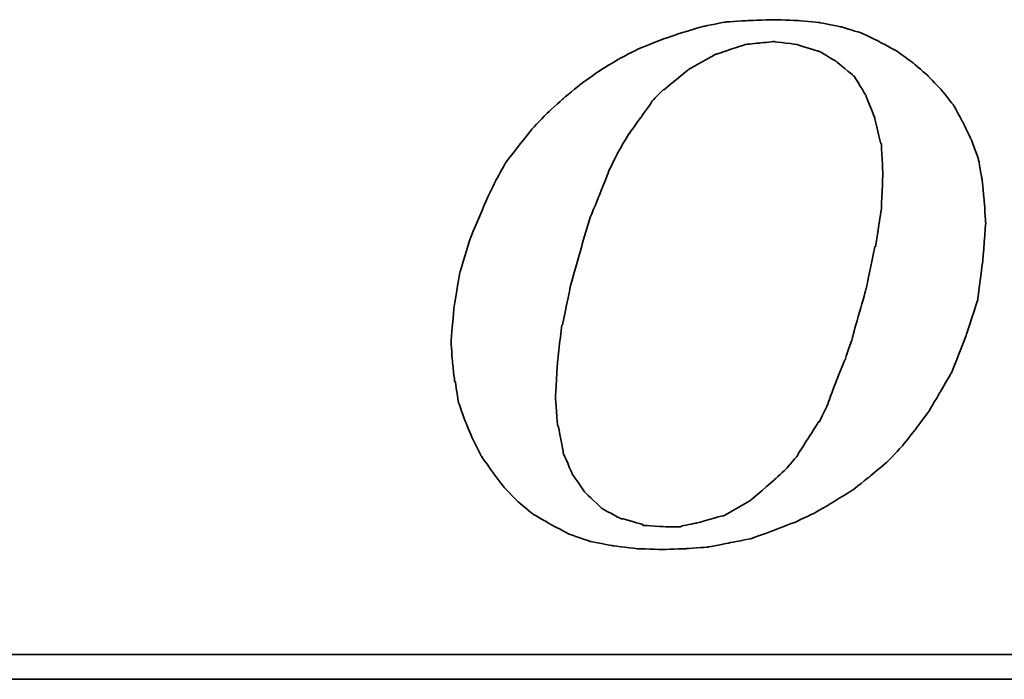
# Model space of a CAD drawing. Header units: millimetres. Extents: x 0 to 278, y 57 to 168.
# Tile 34 of 51: x 217.89 to 221.31, y 91.62 to 93.9. Entities that reach past the tile are written whole.
import ezdxf

# ---------------------------------------------------------------- set-up
doc = ezdxf.new("R2010")
doc.units = ezdxf.units.MM
doc.layers.add('DIM', color=4, linetype='Continuous')
doc.layers.add('layer 1', color=7, linetype='Continuous')

# ---------------------------------------------------------------- blocks, each defined once
blk = doc.blocks.new('TBI MOTION logo(完整正式版)')
at = {"layer": 'layer 1', "color": 22, "lineweight": 35}
for points, knots in [([(-11.34375, -6.98375), (-11.34375, -6.98375), (-10.91375, -7.43875), (-10.91375, -7.43875), (-10.91375, -7.43875), (-10.91375, -7.43875), (-10.38625, -7.87125), (-10.38625, -7.87125), (-10.38625, -7.87125), (-10.38625, -7.87125), (-9.81125, -8.20375), (-9.81125, -8.20375), (-9.81125, -8.20375), (-9.81125, -8.20375), (-9.21125, -8.51875), (-9.21125, -8.51875), (-9.21125, -8.51875), (-9.21125, -8.51875), (-8.51625, -8.75875), (-8.51625, -8.75875), (-8.51625, -8.75875), (-8.51625, -8.75875), (-7.77125, -8.90375), (-7.77125, -8.90375), (-7.77125, -8.90375), (-7.77125, -8.90375), (-6.97875, -8.99875), (-6.97875, -8.99875), (-6.97875, -8.99875), (-6.97875, -8.99875), (-6.14125, -9.02375), (-6.14125, -9.02375), (-6.14125, -9.02375), (-6.14125, -9.02375), (-5.37125, -8.99875), (-5.37125, -8.99875), (-5.37125, -8.99875), (-5.37125, -8.99875), (-4.65375, -8.94875), (-4.65375, -8.94875), (-4.65375, -8.94875), (-4.65375, -8.94875), (-3.93375, -8.80625), (-3.93375, -8.80625), (-3.93375, -8.80625), (-3.93375, -8.80625), (-3.21375, -8.66375), (-3.21375, -8.66375), (-3.21375, -8.66375), (-3.21375, -8.66375), (-2.49375, -8.39875), (-2.49375, -8.39875), (-2.49375, -8.39875), (-2.49375, -8.39875), (-1.79875, -8.13375), (-1.79875, -8.13375), (-1.79875, -8.13375), (-1.79875, -8.13375), (-1.17375, -7.84375), (-1.17375, -7.84375), (-1.17375, -7.84375), (-1.17375, -7.84375), (-0.52375, -7.46375), (-0.52375, -7.46375), (-0.52375, -7.46375), (-0.52375, -7.46375), (0.10124, -7.07875), (0.10124, -7.07875), (0.10124, -7.07875), (0.10124, -7.07875), (0.67625, -6.62375), (0.67625, -6.62375), (0.67625, -6.62375), (0.67625, -6.62375), (1.24874, -6.14375), (1.24874, -6.14375), (1.24874, -6.14375), (1.24874, -6.14375), (1.72874, -5.64125), (1.72874, -5.64125), (1.72874, -5.64125), (1.72874, -5.64125), (2.18624, -5.06375), (2.18624, -5.06375), (2.18624, -5.06375), (2.18624, -5.06375), (2.61625, -4.48874), (2.61625, -4.48874), (2.61625, -4.48874), (2.61625, -4.48874), (3.00125, -3.83874), (3.00125, -3.83874), (3.00125, -3.83874), (3.00125, -3.83874), (3.36124, -3.21374), (3.36124, -3.21374), (3.36124, -3.21374), (3.36124, -3.21374), (3.84374, -1.99125), (3.84374, -1.99125), (3.84374, -1.99125), (3.84374, -1.99125), (4.22625, -0.81875), (4.22625, -0.81875), (4.22625, -0.81875), (4.22625, -0.81875), (4.39125, 0.45624), (4.39125, 0.45624), (4.39125, 0.45624), (4.39125, 0.45624), (4.48874, 1.70124), (4.48874, 1.70124), (4.48874, 1.70124), (4.48874, 1.70124), (4.43874, 2.44625), (4.43874, 2.44625), (4.43874, 2.44625), (4.43874, 2.44625), (4.36874, 3.14125), (4.36874, 3.14125), (4.36874, 3.14125), (4.36874, 3.14125), (4.25125, 3.81125), (4.25125, 3.81125), (4.25125, 3.81125), (4.25125, 3.81125), (4.03124, 4.41125), (4.03124, 4.41125), (4.03124, 4.41125), (4.03124, 4.41125), (3.74374, 5.01125), (3.74374, 5.01125), (3.74374, 5.01125), (3.74374, 5.01125), (3.43124, 5.58875), (3.43124, 5.58875), (3.43124, 5.58875), (3.43124, 5.58875), (3.02625, 6.09125), (3.02625, 6.09125), (3.02625, 6.09125), (3.02625, 6.09125), (2.59374, 6.54875), (2.59374, 6.54875), (2.59374, 6.54875), (2.59374, 6.54875), (2.09124, 6.98125), (2.09124, 6.98125), (2.09124, 6.98125), (2.09124, 6.98125), (1.56124, 7.36625), (1.56124, 7.36625), (1.56124, 7.36625), (1.56124, 7.36625), (0.98624, 7.67625), (0.98624, 7.67625), (0.98624, 7.67625), (0.98624, 7.67625), (0.38624, 7.96375), (0.38624, 7.96375), (0.38624, 7.96375), (0.38624, 7.96375), (-0.25875, 8.15625), (-0.25875, 8.15625), (-0.25875, 8.15625), (-0.25875, 8.15625), (-0.98125, 8.30125), (-0.98125, 8.30125), (-0.98125, 8.30125), (-0.98125, 8.30125), (-1.70124, 8.37125), (-1.70124, 8.37125), (-1.70124, 8.37125), (-1.70124, 8.37125), (-2.49375, 8.39624), (-2.49375, 8.39624), (-2.49375, 8.39624), (-2.49375, 8.39624), (-3.28625, 8.37125), (-3.28625, 8.37125), (-3.28625, 8.37125), (-3.28625, 8.37125), (-4.05125, 8.32125), (-4.05125, 8.32125), (-4.05125, 8.32125), (-4.05125, 8.32125), (-4.77375, 8.18125), (-4.77375, 8.18125), (-4.77375, 8.18125), (-4.77375, 8.18125), (-5.51625, 7.96375), (-5.51625, 7.96375), (-5.51625, 7.96375), (-5.51625, 7.96375), (-6.21125, 7.72625), (-6.21125, 7.72625), (-6.21125, 7.72625), (-6.21125, 7.72625), (-6.92875, 7.43625), (-6.92875, 7.43625), (-6.92875, 7.43625), (-6.92875, 7.43625), (-7.57875, 7.10125), (-7.57875, 7.10125), (-7.57875, 7.10125), (-7.57875, 7.10125), (-8.24875, 6.69125), (-8.24875, 6.69125), (-8.24875, 6.69125), (-8.24875, 6.69125), (-8.84875, 6.26125), (-8.84875, 6.26125), (-8.84875, 6.26125), (-8.84875, 6.26125), (-9.42625, 5.78125), (-9.42625, 5.78125), (-9.42625, 5.78125), (-9.42625, 5.78125), (-9.95375, 5.30125), (-9.95375, 5.30125), (-9.95375, 5.30125), (-9.95375, 5.30125), (-10.43375, 4.79624), (-10.43375, 4.79624), (-10.43375, 4.79624), (-10.43375, 4.79624), (-10.88875, 4.22125), (-10.88875, 4.22125), (-10.88875, 4.22125), (-10.88875, 4.22125), (-11.29875, 3.69375), (-11.29875, 3.69375), (-11.29875, 3.69375), (-11.29875, 3.69375), (-11.63375, 3.09125), (-11.63375, 3.09125), (-11.63375, 3.09125), (-11.63375, 3.09125), (-11.91875, 2.49625), (-11.91875, 2.49625), (-11.91875, 2.49625), (-11.91875, 2.49625), (-12.44875, 1.24625), (-12.44875, 1.24625), (-12.44875, 1.24625), (-12.44875, 1.24625), (-12.80875, 0.06874), (-12.80875, 0.06874), (-12.80875, 0.06874), (-12.80875, 0.06874), (-12.99875, -1.07875), (-12.99875, -1.07875), (-12.99875, -1.07875), (-12.99875, -1.07875), (-13.09375, -2.18375), (-13.09375, -2.18375), (-13.09375, -2.18375), (-13.09375, -2.18375), (-13.04875, -2.85375), (-13.04875, -2.85375), (-13.04875, -2.85375), (-13.04875, -2.85375), (-12.97375, -3.50375), (-12.97375, -3.50375), (-12.97375, -3.50375), (-12.97375, -3.50375), (-12.95375, -3.50375), (-12.95375, -3.50375), (-12.95375, -3.50375), (-12.95375, -3.50375), (-12.85375, -4.17375), (-12.85375, -4.17375), (-12.85375, -4.17375), (-12.85375, -4.17375), (-12.63875, -4.77624), (-12.63875, -4.77624), (-12.63875, -4.77624), (-12.63875, -4.77624), (-12.39875, -5.35125), (-12.39875, -5.35125), (-12.39875, -5.35125), (-12.39875, -5.35125), (-12.11375, -5.92875), (-12.11375, -5.92875), (-12.11375, -5.92875), (-12.11375, -5.92875), (-11.75375, -6.45375), (-11.75375, -6.45375), (-11.75375, -6.45375), (-11.75375, -6.45375), (-11.34375, -6.98375), (-11.34375, -6.98375)], [0, 0, 0, 0, 0.01369863, 0.01369863, 0.01369863, 0.01369864, 0.02739726, 0.02739726, 0.02739726, 0.02739727, 0.04109589, 0.04109589, 0.04109589, 0.0410959, 0.05479452, 0.05479452, 0.05479452, 0.05479453, 0.06849315, 0.06849315, 0.06849315, 0.06849316, 0.08219178, 0.08219178, 0.08219178, 0.08219179, 0.09589041, 0.09589041, 0.09589041, 0.09589042, 0.10958904, 0.10958904, 0.10958904, 0.10958905, 0.12328767, 0.12328767, 0.12328767, 0.12328768, 0.1369863, 0.1369863, 0.1369863, 0.13698631, 0.15068493, 0.15068493, 0.15068493, 0.15068494, 0.16438356, 0.16438356, 0.16438356, 0.16438357, 0.17808219, 0.17808219, 0.17808219, 0.1780822, 0.19178082, 0.19178082, 0.19178082, 0.19178083, 0.20547945, 0.20547945, 0.20547945, 0.20547946, 0.21917808, 0.21917808, 0.21917808, 0.21917809, 0.23287671, 0.23287671, 0.23287671, 0.23287672, 0.24657534, 0.24657534, 0.24657534, 0.24657535, 0.26027397, 0.26027397, 0.26027397, 0.26027398, 0.2739726, 0.2739726, 0.2739726, 0.27397261, 0.28767123, 0.28767123, 0.28767123, 0.28767124, 0.30136986, 0.30136986, 0.30136986, 0.30136987, 0.31506849, 0.31506849, 0.31506849, 0.3150685, 0.32876712, 0.32876712, 0.32876712, 0.32876713, 0.34246575, 0.34246575, 0.34246575, 0.34246576, 0.35616438, 0.35616438, 0.35616438, 0.35616439, 0.36986301, 0.36986301, 0.36986301, 0.36986302, 0.38356164, 0.38356164, 0.38356164, 0.38356165, 0.39726027, 0.39726027, 0.39726027, 0.39726028, 0.4109589, 0.4109589, 0.4109589, 0.41095891, 0.42465753, 0.42465753, 0.42465753, 0.42465754, 0.43835616, 0.43835616, 0.43835616, 0.43835617, 0.45205479, 0.45205479, 0.45205479, 0.4520548, 0.46575342, 0.46575342, 0.46575342, 0.46575343, 0.47945205, 0.47945205, 0.47945205, 0.47945206, 0.49315068, 0.49315068, 0.49315068, 0.49315069, 0.50684932, 0.50684932, 0.50684932, 0.50684933, 0.52054795, 0.52054795, 0.52054795, 0.52054796, 0.53424658, 0.53424658, 0.53424658, 0.53424659, 0.54794521, 0.54794521, 0.54794521, 0.54794522, 0.56164384, 0.56164384, 0.56164384, 0.56164385, 0.57534247, 0.57534247, 0.57534247, 0.57534248, 0.5890411, 0.5890411, 0.5890411, 0.58904111, 0.60273973, 0.60273973, 0.60273973, 0.60273974, 0.61643836, 0.61643836, 0.61643836, 0.61643837, 0.63013699, 0.63013699, 0.63013699, 0.630137, 0.64383562, 0.64383562, 0.64383562, 0.64383563, 0.65753425, 0.65753425, 0.65753425, 0.65753426, 0.67123288, 0.67123288, 0.67123288, 0.67123289, 0.68493151, 0.68493151, 0.68493151, 0.68493152, 0.69863014, 0.69863014, 0.69863014, 0.69863015, 0.71232877, 0.71232877, 0.71232877, 0.71232878, 0.7260274, 0.7260274, 0.7260274, 0.72602741, 0.73972603, 0.73972603, 0.73972603, 0.73972604, 0.75342466, 0.75342466, 0.75342466, 0.75342467, 0.76712329, 0.76712329, 0.76712329, 0.7671233, 0.78082192, 0.78082192, 0.78082192, 0.78082193, 0.79452055, 0.79452055, 0.79452055, 0.79452056, 0.80821918, 0.80821918, 0.80821918, 0.80821919, 0.82191781, 0.82191781, 0.82191781, 0.82191782, 0.83561644, 0.83561644, 0.83561644, 0.83561645, 0.84931507, 0.84931507, 0.84931507, 0.84931508, 0.8630137, 0.8630137, 0.8630137, 0.86301371, 0.87671233, 0.87671233, 0.87671233, 0.87671234, 0.89041096, 0.89041096, 0.89041096, 0.89041097, 0.90410959, 0.90410959, 0.90410959, 0.9041096, 0.91780822, 0.91780822, 0.91780822, 0.91780823, 0.93150685, 0.93150685, 0.93150685, 0.93150686, 0.94520548, 0.94520548, 0.94520548, 0.94520549, 0.95890411, 0.95890411, 0.95890411, 0.95890412, 0.97260274, 0.97260274, 0.97260274, 0.97260275, 0.98630137, 0.98630137, 0.98630137, 0.98630138, 1, 1, 1, 1]), ([(-8.77875, 1.03124), (-8.77875, 1.03124), (-8.51625, 1.89625), (-8.51625, 1.89625), (-8.51625, 1.89625), (-8.51625, 1.89625), (-8.20375, 2.66375), (-8.20375, 2.66375), (-8.20375, 2.66375), (-8.20375, 2.66375), (-7.91625, 3.38125), (-7.91625, 3.38125), (-7.91625, 3.38125), (-7.91625, 3.38125), (-7.91625, 3.40624), (-7.91625, 3.40624), (-7.91625, 3.40624), (-7.91625, 3.40624), (-7.57875, 4.07624), (-7.57875, 4.07624), (-7.57875, 4.07624), (-7.57875, 4.07624), (-7.24375, 4.65125), (-7.24375, 4.65125), (-7.24375, 4.65125), (-7.24375, 4.65125), (-7.21875, 4.65125), (-7.21875, 4.65125), (-7.21875, 4.65125), (-7.21875, 4.65125), (-7.21875, 4.67624), (-7.21875, 4.67624), (-7.21875, 4.67624), (-7.21875, 4.67624), (-6.83625, 5.20375), (-6.83625, 5.20375), (-6.83625, 5.20375), (-6.83625, 5.20375), (-6.49875, 5.68625), (-6.49875, 5.68625), (-6.49875, 5.68625), (-6.49875, 5.68625), (-6.49875, 5.70625), (-6.49875, 5.70625), (-6.49875, 5.70625), (-6.49875, 5.70625), (-6.11625, 6.09125), (-6.11625, 6.09125), (-6.11625, 6.09125), (-6.11625, 6.09125), (-6.09125, 6.09125), (-6.09125, 6.09125), (-6.09125, 6.09125), (-6.09125, 6.09125), (-5.27375, 6.76625), (-5.27375, 6.76625), (-5.27375, 6.76625), (-5.27375, 6.76625), (-5.24875, 6.76625), (-5.24875, 6.76625), (-5.24875, 6.76625), (-5.24875, 6.76625), (-5.24875, 6.78625), (-5.24875, 6.78625), (-5.24875, 6.78625), (-5.24875, 6.78625), (-4.38875, 7.26624), (-4.38875, 7.26624), (-4.38875, 7.26624), (-4.38875, 7.26624), (-4.36125, 7.26624), (-4.36125, 7.26624), (-4.36125, 7.26624), (-4.36125, 7.26624), (-3.93375, 7.41125), (-3.93375, 7.41125), (-3.93375, 7.41125), (-3.93375, 7.41125), (-3.47375, 7.55625), (-3.47375, 7.55625), (-3.47375, 7.55625), (-3.47375, 7.55625), (-3.45375, 7.55625), (-3.45375, 7.55625), (-3.45375, 7.55625), (-3.45375, 7.55625), (-3.42875, 7.58124), (-3.42875, 7.58124), (-3.42875, 7.58124), (-3.42875, 7.58124), (-2.97375, 7.62625), (-2.97375, 7.62625), (-2.97375, 7.62625), (-2.97375, 7.62625), (-2.49375, 7.67625), (-2.49375, 7.67625), (-2.49375, 7.67625), (-2.49375, 7.67625), (-2.46875, 7.67625), (-2.46875, 7.67625), (-2.46875, 7.67625), (-2.46875, 7.67625), (-1.70124, 7.58124), (-1.70124, 7.58124), (-1.70124, 7.58124), (-1.70124, 7.58124), (-1.67875, 7.55625), (-1.67875, 7.55625), (-1.67875, 7.55625), (-1.67875, 7.55625), (-1.65375, 7.55625), (-1.65375, 7.55625), (-1.65375, 7.55625), (-1.65375, 7.55625), (-1.03125, 7.36625), (-1.03125, 7.36625), (-1.03125, 7.36625), (-1.03125, 7.36625), (-1.00625, 7.36625), (-1.00625, 7.36625), (-1.00625, 7.36625), (-1.00625, 7.36625), (-0.43124, 7.02624), (-0.43124, 7.02624), (-0.43124, 7.02624), (-0.43124, 7.02624), (-0.40625, 7.00624), (-0.40625, 7.00624), (-0.40625, 7.00624), (-0.40625, 7.00624), (0.12124, 6.57124), (0.12124, 6.57124), (0.12124, 6.57124), (0.12124, 6.57124), (0.14624, 6.54875), (0.14624, 6.54875), (0.14624, 6.54875), (0.14624, 6.54875), (0.17124, 6.52375), (0.17124, 6.52375), (0.17124, 6.52375), (0.17124, 6.52375), (0.55625, 5.89875), (0.55625, 5.89875), (0.55625, 5.89875), (0.55625, 5.89875), (0.55625, 5.87625), (0.55625, 5.87625), (0.55625, 5.87625), (0.55625, 5.87625), (0.84124, 5.15625), (0.84124, 5.15625), (0.84124, 5.15625), (0.84124, 5.15625), (0.84124, 5.13125), (0.84124, 5.13125), (0.84124, 5.13125), (0.84124, 5.13125), (1.03624, 4.31875), (1.03624, 4.31875), (1.03624, 4.31875), (1.03624, 4.31875), (1.05624, 4.31875), (1.05624, 4.31875), (1.05624, 4.31875), (1.05624, 4.31875), (1.05624, 4.29125), (1.05624, 4.29125), (1.05624, 4.29125), (1.05624, 4.29125), (1.10625, 3.33125), (1.10625, 3.33125), (1.10625, 3.33125), (1.10625, 3.33125), (1.10625, 3.30875), (1.10625, 3.30875), (1.10625, 3.30875), (1.10625, 3.30875), (1.05624, 2.20624), (1.05624, 2.20624), (1.05624, 2.20624), (1.05624, 2.20624), (1.05624, 2.18124), (1.05624, 2.18124), (1.05624, 2.18124), (1.05624, 2.18124), (0.86624, 0.93624), (0.86624, 0.93624), (0.86624, 0.93624), (0.86624, 0.93624), (0.84124, 0.93624), (0.84124, 0.93624), (0.84124, 0.93624), (0.84124, 0.93624), (0.55625, -0.45874), (0.55625, -0.45874), (0.55625, -0.45874), (0.55625, -0.45874), (0.12124, -1.99125), (0.12124, -1.99125), (0.12124, -1.99125), (0.12124, -1.99125), (0.12124, -2.01874), (0.12124, -2.01874), (0.12124, -2.01874), (0.12124, -2.01874), (-0.13874, -2.78375), (-0.13874, -2.78375), (-0.13874, -2.78375), (-0.13874, -2.78375), (-0.43124, -3.50375), (-0.43124, -3.50375), (-0.43124, -3.50375), (-0.43124, -3.50375), (-0.69375, -4.19875), (-0.69375, -4.19875), (-0.69375, -4.19875), (-0.69375, -4.19875), (-0.69375, -4.22375), (-0.69375, -4.22375), (-0.69375, -4.22375), (-0.69375, -4.22375), (-0.98125, -4.82374), (-0.98125, -4.82374), (-0.98125, -4.82374), (-0.98125, -4.82374), (-1.00625, -4.82374), (-1.00625, -4.82374), (-1.00625, -4.82374), (-1.00625, -4.82374), (-1.33875, -5.35125), (-1.33875, -5.35125), (-1.33875, -5.35125), (-1.33875, -5.35125), (-1.67875, -5.87875), (-1.67875, -5.87875), (-1.67875, -5.87875), (-1.67875, -5.87875), (-1.67875, -5.90375), (-1.67875, -5.90375), (-1.67875, -5.90375), (-1.67875, -5.90375), (-2.05875, -6.35875), (-2.05875, -6.35875), (-2.05875, -6.35875), (-2.05875, -6.35875), (-2.08375, -6.38375), (-2.08375, -6.38375), (-2.08375, -6.38375), (-2.08375, -6.38375), (-2.46875, -6.74375), (-2.46875, -6.74375), (-2.46875, -6.74375), (-2.46875, -6.74375), (-3.25875, -7.41625), (-3.25875, -7.41625), (-3.25875, -7.41625), (-3.25875, -7.41625), (-3.28625, -7.43875), (-3.28625, -7.43875), (-3.28625, -7.43875), (-3.28625, -7.43875), (-4.12375, -7.91875), (-4.12375, -7.91875), (-4.12375, -7.91875), (-4.12375, -7.91875), (-4.14875, -7.91875), (-4.14875, -7.91875), (-4.14875, -7.91875), (-4.14875, -7.91875), (-4.17125, -7.91875), (-4.17125, -7.91875), (-4.17125, -7.91875), (-4.17125, -7.91875), (-5.03375, -8.15875), (-5.03375, -8.15875), (-5.03375, -8.15875), (-5.03375, -8.15875), (-5.51625, -8.25625), (-5.51625, -8.25625), (-5.51625, -8.25625), (-5.51625, -8.25625), (-5.54125, -8.27875), (-5.54125, -8.27875), (-5.54125, -8.27875), (-5.54125, -8.27875), (-5.56375, -8.27875), (-5.56375, -8.27875), (-5.56375, -8.27875), (-5.56375, -8.27875), (-5.99625, -8.27875), (-5.99625, -8.27875), (-5.99625, -8.27875), (-5.99625, -8.27875), (-6.76375, -8.23125), (-6.76375, -8.23125), (-6.76375, -8.23125), (-6.76375, -8.23125), (-6.78875, -8.23125), (-6.78875, -8.23125), (-6.78875, -8.23125), (-6.78875, -8.23125), (-6.78875, -8.20375), (-6.78875, -8.20375), (-6.78875, -8.20375), (-6.78875, -8.20375), (-7.45875, -8.01375), (-7.45875, -8.01375), (-7.45875, -8.01375), (-7.45875, -8.01375), (-7.48375, -8.01375), (-7.48375, -8.01375), (-7.48375, -8.01375), (-7.48375, -8.01375), (-7.50875, -8.01375), (-7.50875, -8.01375), (-7.50875, -8.01375), (-7.50875, -8.01375), (-8.13125, -7.67875), (-8.13125, -7.67875), (-8.13125, -7.67875), (-8.13125, -7.67875), (-8.15625, -7.65375), (-8.15625, -7.65375), (-8.15625, -7.65375), (-8.15625, -7.65375), (-8.65875, -7.17375), (-8.65875, -7.17375), (-8.65875, -7.17375), (-8.65875, -7.17375), (-8.68375, -7.14875), (-8.68375, -7.14875), (-8.68375, -7.14875), (-8.68375, -7.14875), (-9.08875, -6.57375), (-9.08875, -6.57375), (-9.08875, -6.57375), (-9.08875, -6.57375), (-9.11375, -6.54875), (-9.11375, -6.54875), (-9.11375, -6.54875), (-9.11375, -6.54875), (-9.11375, -6.52875), (-9.11375, -6.52875), (-9.11375, -6.52875), (-9.11375, -6.52875), (-9.40375, -5.85375), (-9.40375, -5.85375), (-9.40375, -5.85375), (-9.40375, -5.85375), (-9.40375, -5.82875), (-9.40375, -5.82875), (-9.40375, -5.82875), (-9.40375, -5.82875), (-9.56875, -4.96875), (-9.56875, -4.96875), (-9.56875, -4.96875), (-9.56875, -4.96875), (-9.59375, -4.94375), (-9.59375, -4.94375), (-9.59375, -4.94375), (-9.59375, -4.94375), (-9.66375, -4.03375), (-9.66375, -4.03375), (-9.66375, -4.03375), (-9.66375, -4.03375), (-9.66375, -4.00875), (-9.66375, -4.00875), (-9.66375, -4.00875), (-9.66375, -4.00875), (-9.59375, -2.85375), (-9.59375, -2.85375), (-9.59375, -2.85375), (-9.59375, -2.85375), (-9.45125, -1.65875), (-9.45125, -1.65875), (-9.45125, -1.65875), (-9.45125, -1.65875), (-9.42625, -1.63375), (-9.42625, -1.63375), (-9.42625, -1.63375), (-9.42625, -1.63375), (-9.16125, -0.33875), (-9.16125, -0.33875), (-9.16125, -0.33875), (-9.16125, -0.33875), (-8.77875, 1.00624), (-8.77875, 1.00624), (-8.77875, 1.00624), (-8.77875, 1.00624), (-8.77875, 1.03124), (-8.77875, 1.03124)], [0, 0, 0, 0, 0.01020408, 0.01020408, 0.01020408, 0.01020409, 0.02040816, 0.02040816, 0.02040816, 0.02040817, 0.03061224, 0.03061224, 0.03061224, 0.03061225, 0.04081633, 0.04081633, 0.04081633, 0.04081634, 0.05102041, 0.05102041, 0.05102041, 0.05102042, 0.06122449, 0.06122449, 0.06122449, 0.0612245, 0.07142857, 0.07142857, 0.07142857, 0.07142858, 0.08163265, 0.08163265, 0.08163265, 0.08163266, 0.09183673, 0.09183673, 0.09183673, 0.09183674, 0.10204082, 0.10204082, 0.10204082, 0.10204083, 0.1122449, 0.1122449, 0.1122449, 0.11224491, 0.12244898, 0.12244898, 0.12244898, 0.12244899, 0.13265306, 0.13265306, 0.13265306, 0.13265307, 0.14285714, 0.14285714, 0.14285714, 0.14285715, 0.15306122, 0.15306122, 0.15306122, 0.15306123, 0.16326531, 0.16326531, 0.16326531, 0.16326532, 0.17346939, 0.17346939, 0.17346939, 0.1734694, 0.18367347, 0.18367347, 0.18367347, 0.18367348, 0.19387755, 0.19387755, 0.19387755, 0.19387756, 0.20408163, 0.20408163, 0.20408163, 0.20408164, 0.21428571, 0.21428571, 0.21428571, 0.21428572, 0.2244898, 0.2244898, 0.2244898, 0.22448981, 0.23469388, 0.23469388, 0.23469388, 0.23469389, 0.24489796, 0.24489796, 0.24489796, 0.24489797, 0.25510204, 0.25510204, 0.25510204, 0.25510205, 0.26530612, 0.26530612, 0.26530612, 0.26530613, 0.2755102, 0.2755102, 0.2755102, 0.27551021, 0.28571429, 0.28571429, 0.28571429, 0.2857143, 0.29591837, 0.29591837, 0.29591837, 0.29591838, 0.30612245, 0.30612245, 0.30612245, 0.30612246, 0.31632653, 0.31632653, 0.31632653, 0.31632654, 0.32653061, 0.32653061, 0.32653061, 0.32653062, 0.33673469, 0.33673469, 0.33673469, 0.3367347, 0.34693878, 0.34693878, 0.34693878, 0.34693879, 0.35714286, 0.35714286, 0.35714286, 0.35714287, 0.36734694, 0.36734694, 0.36734694, 0.36734695, 0.37755102, 0.37755102, 0.37755102, 0.37755103, 0.3877551, 0.3877551, 0.3877551, 0.38775511, 0.39795918, 0.39795918, 0.39795918, 0.39795919, 0.40816327, 0.40816327, 0.40816327, 0.40816328, 0.41836735, 0.41836735, 0.41836735, 0.41836736, 0.42857143, 0.42857143, 0.42857143, 0.42857144, 0.43877551, 0.43877551, 0.43877551, 0.43877552, 0.44897959, 0.44897959, 0.44897959, 0.4489796, 0.45918367, 0.45918367, 0.45918367, 0.45918368, 0.46938776, 0.46938776, 0.46938776, 0.46938777, 0.47959184, 0.47959184, 0.47959184, 0.47959185, 0.48979592, 0.48979592, 0.48979592, 0.48979593, 0.5, 0.5, 0.5, 0.50000001, 0.51020408, 0.51020408, 0.51020408, 0.51020409, 0.52040816, 0.52040816, 0.52040816, 0.52040817, 0.53061224, 0.53061224, 0.53061224, 0.53061225, 0.54081633, 0.54081633, 0.54081633, 0.54081634, 0.55102041, 0.55102041, 0.55102041, 0.55102042, 0.56122449, 0.56122449, 0.56122449, 0.5612245, 0.57142857, 0.57142857, 0.57142857, 0.57142858, 0.58163265, 0.58163265, 0.58163265, 0.58163266, 0.59183673, 0.59183673, 0.59183673, 0.59183674, 0.60204082, 0.60204082, 0.60204082, 0.60204083, 0.6122449, 0.6122449, 0.6122449, 0.61224491, 0.62244898, 0.62244898, 0.62244898, 0.62244899, 0.63265306, 0.63265306, 0.63265306, 0.63265307, 0.64285714, 0.64285714, 0.64285714, 0.64285715, 0.65306122, 0.65306122, 0.65306122, 0.65306123, 0.66326531, 0.66326531, 0.66326531, 0.66326532, 0.67346939, 0.67346939, 0.67346939, 0.6734694, 0.68367347, 0.68367347, 0.68367347, 0.68367348, 0.69387755, 0.69387755, 0.69387755, 0.69387756, 0.70408163, 0.70408163, 0.70408163, 0.70408164, 0.71428571, 0.71428571, 0.71428571, 0.71428572, 0.7244898, 0.7244898, 0.7244898, 0.72448981, 0.73469388, 0.73469388, 0.73469388, 0.73469389, 0.74489796, 0.74489796, 0.74489796, 0.74489797, 0.75510204, 0.75510204, 0.75510204, 0.75510205, 0.76530612, 0.76530612, 0.76530612, 0.76530613, 0.7755102, 0.7755102, 0.7755102, 0.77551021, 0.78571429, 0.78571429, 0.78571429, 0.7857143, 0.79591837, 0.79591837, 0.79591837, 0.79591838, 0.80612245, 0.80612245, 0.80612245, 0.80612246, 0.81632653, 0.81632653, 0.81632653, 0.81632654, 0.82653061, 0.82653061, 0.82653061, 0.82653062, 0.83673469, 0.83673469, 0.83673469, 0.8367347, 0.84693878, 0.84693878, 0.84693878, 0.84693879, 0.85714286, 0.85714286, 0.85714286, 0.85714287, 0.86734694, 0.86734694, 0.86734694, 0.86734695, 0.87755102, 0.87755102, 0.87755102, 0.87755103, 0.8877551, 0.8877551, 0.8877551, 0.88775511, 0.89795918, 0.89795918, 0.89795918, 0.89795919, 0.90816327, 0.90816327, 0.90816327, 0.90816328, 0.91836735, 0.91836735, 0.91836735, 0.91836736, 0.92857143, 0.92857143, 0.92857143, 0.92857144, 0.93877551, 0.93877551, 0.93877551, 0.93877552, 0.94897959, 0.94897959, 0.94897959, 0.9489796, 0.95918367, 0.95918367, 0.95918367, 0.95918368, 0.96938776, 0.96938776, 0.96938776, 0.96938777, 0.97959184, 0.97959184, 0.97959184, 0.97959185, 0.98979592, 0.98979592, 0.98979592, 0.98979593, 1, 1, 1, 1]), ([(75.90875, -9.47875), (75.90875, -9.47875), (75.90875, -12.28625), (75.90875, -12.28625), (75.90875, -12.28625), (75.90875, -12.28625), (75.90875, -12.47875), (75.90875, -12.47875), (75.90875, -12.47875), (75.90875, -12.47875), (75.71625, -12.47875), (75.71625, -12.47875), (75.71625, -12.47875), (75.71625, -12.47875), (-88.32875, -12.47875), (-88.32875, -12.47875), (-88.32875, -12.47875), (-88.32875, -12.47875), (-88.32875, -13.29375), (-88.32875, -13.29375), (-88.32875, -13.29375), (-88.32875, -13.29375), (82.89125, -13.29375), (82.89125, -13.29375), (82.89125, -13.29375), (82.89125, -13.29375), (75.90875, -9.47875), (75.90875, -9.47875)], [0, 0, 0, 0, 0.14285714, 0.14285714, 0.14285714, 0.14285715, 0.28571429, 0.28571429, 0.28571429, 0.2857143, 0.42857143, 0.42857143, 0.42857143, 0.42857144, 0.57142857, 0.57142857, 0.57142857, 0.57142858, 0.71428571, 0.71428571, 0.71428571, 0.71428572, 0.85714286, 0.85714286, 0.85714286, 0.85714287, 1, 1, 1, 1])]:
    blk.add_open_spline(points, degree=3, knots=knots, dxfattribs=at)

msp = doc.modelspace()

# ---------------------------------------------------------------- block references
at = {"layer": 'DIM', "color": 7, "xscale": 0.1054262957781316, "yscale": 0.1054262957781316, "zscale": 0.1054262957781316}
msp.add_blockref('TBI MOTION logo(完整正式版)', (220.7686, 93.0185), dxfattribs=at)

doc.saveas('drawing.dxf')
